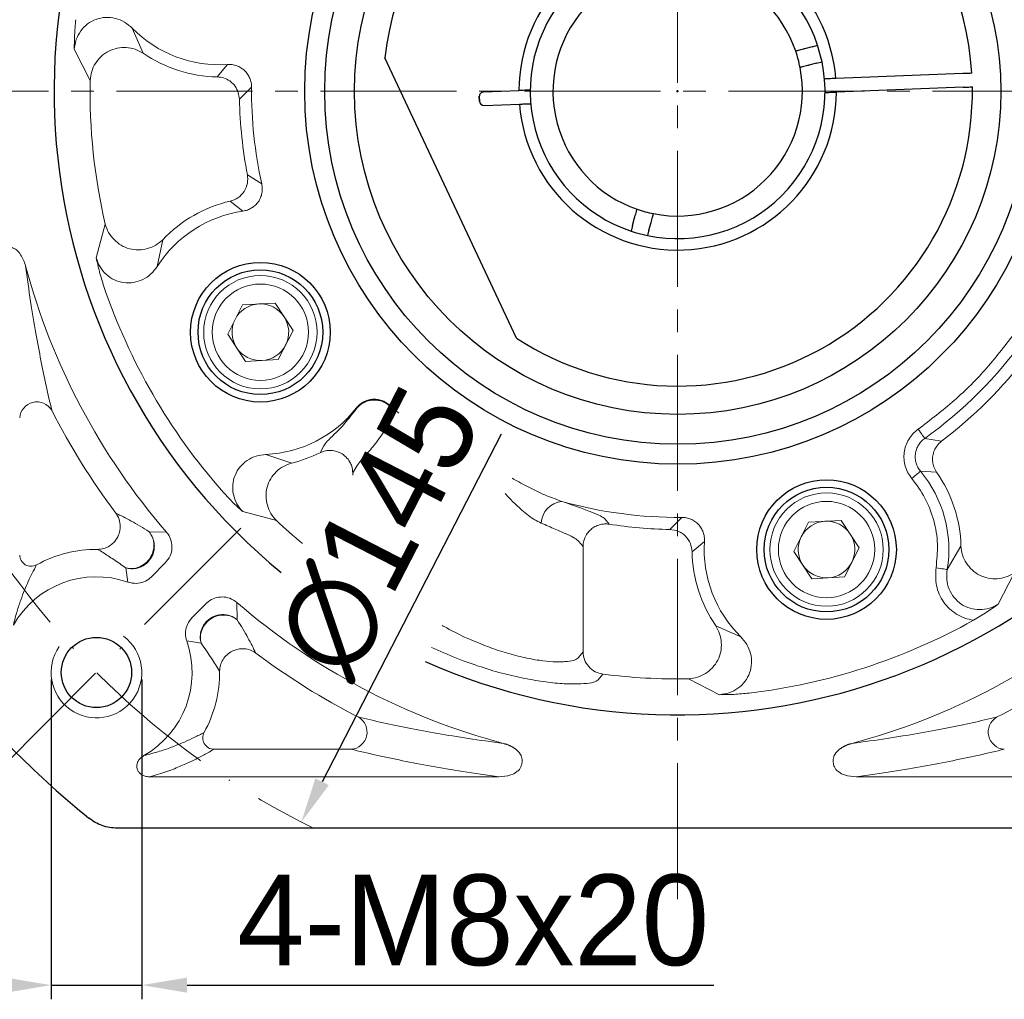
# Model space of a CAD drawing. Header units: millimetres. Extents: x 7972 to 8844, y -701 to -84.
# Tile 3 of 15: x 8078 to 8165, y -395 to -308. Entities that reach past the tile are written whole.
import ezdxf

# ---------------------------------------------------------------- set-up
doc = ezdxf.new("R2010")
doc.units = ezdxf.units.MM
doc.header["$PDSIZE"] = -5
doc.linetypes.add('ACAD_ISO10W100', pattern=[18, 12, -3, 0, -3])
doc.linetypes.add('点画线', pattern=[18, 12, -2, 2, -2])
doc.layers.get('0').update_dxf_attribs({"lineweight": 18})
doc.layers.get('Defpoints').update_dxf_attribs({"lineweight": 18})
for name, color, linetype, lineweight in [('7中心线层', 7, '点画线', 18), ('中心线层', 7, 'ACAD_ISO10W100', 0), ('尺寸线层', 3, 'Continuous', 18), ('粗实线', 7, 'Continuous', 40)]:
    doc.layers.add(name, color=color, linetype=linetype, lineweight=lineweight)
doc.styles.add('工程字', font='txt')
doc.dimstyles.new('DIMSTYLE_17', dxfattribs={"dimtxt": 8, "dimasz": 12, "dimexe": 0.18, "dimexo": 0.0625, "dimgap": 0.09, "dimtad": 1, "dimtih": 1, "dimtoh": 1, "dimdec": 3, "dimdsep": 46, "dimtxsty": 'Standard', "dimblk": '_CAXARROW', "dimcen": 0.09, "dimdle": 24, "dimadec": 0, "dimazin": 0, "dimtfac": 0.7, "dimtdec": 3, "dimtofl": 0, "dimtmove": 0, "dimatfit": 3, "dimfxl": 1, "dimtolj": 1, "dimarcsym": 0})
doc.dimstyles.new('ISO-25', dxfattribs={"dimtxt": 8, "dimasz": 4, "dimexe": 1.25, "dimexo": 0.625, "dimgap": 1.7, "dimtad": 1, "dimtxsty": '工程字', "dimcen": 2, "dimdle": 8, "dimadec": 0, "dimazin": 0, "dimtfac": 1, "dimtmove": 0, "dimatfit": 3, "dimfxl": 1, "dimarcsym": 0})

# ---------------------------------------------------------------- blocks, each defined once
blk = doc.blocks.new('*D104')
at = {"layer": 'Defpoints', "color": 0}
for p in [(8169.163, -249.983), (8102.775, -378.893)]:
    blk.add_point(p, dxfattribs=at)
at = {"layer": '尺寸线层', "color": 0, "lineweight": -2}
blk.add_line((8120.391, -344.688), (8104.607, -375.337), dxfattribs=at)
at = {"layer": '尺寸线层', "color": 0}
blk.add_solid([(8104.014, -375.032), (8105.2, -375.642), (8102.775, -378.893)], dxfattribs=at)
at = {"layer": '尺寸线层', "color": 0, "insert": (8109.552, -353.285), "char_height": 8, "attachment_point": 5, "rotation": 62.75189, "style": '工程字'}
blk.add_mtext('∅145', dxfattribs=at)
blk = doc.blocks.new('_CAXARROW')
blk.add_hatch(color=0).paths.add_polyline_path([(0, 0), (-1, 0.125), (-1, -0.125)], flags=0)
blk = doc.blocks.new('*D105')
at = {"layer": 'Defpoints', "color": 0}
for p in [(8083.761, -250.559), (8188.177, -378.318)]:
    blk.add_point(p, dxfattribs=at)
at = {"layer": '尺寸线层', "color": 0, "lineweight": -2}
for p, q in [((8135.969, -314.528), (8135.969, -314.348)), ((8135.879, -314.438), (8136.059, -314.438)), ((8199.875, -392.63), (8191.974, -382.963)), ((8219.958, -392.63), (8199.875, -392.63))]:
    blk.add_line(p, q, dxfattribs=at)
at = {"layer": '尺寸线层', "color": 0, "lineweight": -2, "xscale": 6, "yscale": 6, "zscale": 6, "rotation": 129.2588264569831}
blk.add_blockref('_CAXARROW', (8188.177, -378.318), dxfattribs=at)
at = {"layer": '尺寸线层', "color": 0, "lineweight": 15, "insert": (8210.417, -388.13), "char_height": 7, "attachment_point": 5, "style": '工程字'}
blk.add_mtext('\\A1;∅165', dxfattribs=at)
blk = doc.blocks.new('_FILLED')
at = {"linetype": 'ByBlock'}
blk.add_hatch(color=0, dxfattribs=at).paths.add_polyline_path([(0, 0), (-1, 0.133), (-1, -0.133)], flags=0)
blk = doc.blocks.new('*D106')
at = {"layer": 'Defpoints', "color": 0}
for p in [(8080.704, -365.703), (8088.704, -365.703), (8088.704, -393.278)]:
    blk.add_point(p, dxfattribs=at)
at = {"layer": '尺寸线层', "color": 0, "lineweight": -2}
for p, q in [((8080.704, -366.328), (8080.704, -394.528)), ((8088.704, -366.328), (8088.704, -394.528)), ((8076.704, -393.278), (8072.704, -393.278)), ((8080.704, -393.278), (8088.704, -393.278)), ((8092.704, -393.278), (8139.165, -393.278))]:
    blk.add_line(p, q, dxfattribs=at)
at = {"layer": '尺寸线层', "color": 0}
for points in [[(8076.704, -393.945), (8076.704, -392.611), (8080.704, -393.278)], [(8092.704, -392.611), (8092.704, -393.945), (8088.704, -393.278)]]:
    blk.add_solid(points, dxfattribs=at)
at = {"layer": '尺寸线层', "color": 0, "insert": (8117.935, -387.578), "char_height": 8, "attachment_point": 5, "style": '工程字'}
blk.add_mtext('4-M8x20', dxfattribs=at)
blk = doc.blocks.new('*D107')
at = {"layer": 'Defpoints', "color": 0}
for p in [(8201.335, -250.445), (8175.879, -275.901), (8222.668, -291.575), (8066.089, -314.438), (8206.462, -314.438)]:
    blk.add_point(p, dxfattribs=at)
at = {"layer": '尺寸线层', "color": 0, "lineweight": -2}
blk.add_line((8207.087, -314.438), (8226.928, -314.438), dxfattribs=at)
blk.add_arc((8137.341, -314.438), 88.336, 2.59466, 42.40534, dxfattribs=at)
at = {"layer": '尺寸线层', "color": 0}
for points in [[(8203.05, -254.406), (8202.086, -255.327), (8199.805, -251.975)], [(8224.921, -310.454), (8226.254, -310.424), (8225.678, -314.438)]]:
    blk.add_solid(points, dxfattribs=at)
at = {"layer": '尺寸线层', "color": 0, "insert": (8224.22, -278.452), "char_height": 8, "attachment_point": 5, "rotation": 292.5, "style": '工程字'}
blk.add_mtext('45%%d', dxfattribs=at)
blk = doc.blocks.new('*D108')
at = {"layer": 'Defpoints', "color": 0}
for p in [(8066.089, -314.438), (8206.462, -314.438), (8175.879, -352.976), (8213.567, -358.447), (8201.335, -378.431)]:
    blk.add_point(p, dxfattribs=at)
at = {"layer": '尺寸线层', "color": 0, "lineweight": -2}
blk.add_line((8207.087, -314.438), (8226.609, -314.438), dxfattribs=at)
blk.add_arc((8137.341, -314.438), 88.018, 317.60404, 357.39596, dxfattribs=at)
at = {"layer": '尺寸线层', "color": 0}
for points in [[(8225.935, -318.452), (8224.602, -318.422), (8225.359, -314.438)], [(8201.861, -373.324), (8202.825, -374.245), (8199.58, -376.676)]]:
    blk.add_solid(points, dxfattribs=at)
at = {"layer": '尺寸线层', "color": 0, "insert": (8213.393, -345.94), "char_height": 8, "attachment_point": 5, "rotation": 67.5, "style": '工程字'}
blk.add_mtext('45%%d', dxfattribs=at)

msp = doc.modelspace()

# ---------------------------------------------------------------- linework, layer by layer
at = {"color": 7, "linetype": 'Continuous', "lineweight": 15}
for p, q in [((8088.8237, -311.0761), (8087.8635, -308.8772)), ((8082.7493, -310.7355), (8084.1479, -313.476)), ((8095.3604, -313.1655), (8096.2647, -312.0705)), ((8098.0269, -314.4382), (8098.3891, -314.0776)), ((8097.1816, -314.4382), (8097.3207, -315.1224)), ((8098.0269, -314.4382), (8097.3207, -315.1224)), ((8099.2853, -322.6042), (8098.023, -321.8045)), ((8097.6246, -325.0092), (8096.5124, -324.1262)), ((8085.4804, -326.1536), (8084.6821, -329.125)), ((8090.071, -329.8795), (8090.5529, -327.529)), ((8096.2807, -335.8472), (8097.5842, -333.2715)), ((8097.5842, -333.2715), (8100.4666, -333.1125)), ((8100.4666, -333.1125), (8102.0455, -335.5292)), ((8097.8596, -338.2639), (8096.2807, -335.8472)), ((8102.0455, -335.5292), (8100.742, -338.1049)), ((8100.742, -338.1049), (8097.8596, -338.2639)), ((8110.5553, -342.1244), (8111.0466, -342.5675)), ((8110.5553, -342.1244), (8110.5584, -342.1822)), ((8110.5584, -342.1822), (8111.0467, -342.5675)), ((8107.6512, -342.4141), (8107.6422, -342.3601)), ((8157.7665, -345.053), (8159.2397, -345.3033)), ((8101.9241, -347.2244), (8099.6476, -346.4666)), ((8104.4382, -346.3128), (8104.7478, -345.7046)), ((8107.7105, -347.4448), (8107.3166, -348.0973)), ((8107.3166, -348.0973), (8107.3166, -348.3078)), ((8158.8088, -348.0395), (8157.3914, -347.9515)), ((8097.6065, -351.5107), (8100.5789, -352.3051)), ((8129.5543, -352.1572), (8129.9257, -352.6174)), ((8136.3298, -352.0183), (8135.285, -353.0867)), ((8146.22, -355.0171), (8147.5235, -352.4414)), ((8147.5235, -352.4414), (8150.4059, -352.2824)), ((8150.4059, -352.2824), (8151.9848, -354.6991)), ((8090.8767, -353.3238), (8089.3564, -353.2859)), ((8127.6218, -354.5853), (8127.2279, -354.1214)), ((8138.3369, -354.1427), (8137.2419, -355.047)), ((8127.6218, -363.8766), (8127.6218, -354.5853)), ((8147.7989, -357.4338), (8146.22, -355.0171)), ((8151.9848, -354.6991), (8150.6813, -357.2748)), ((8160.9606, -354.556), (8159.746, -356.6252)), ((8090.7767, -356.0338), (8089.5512, -357.2592)), ((8087.4859, -357.7315), (8087.2883, -356.48)), ((8164.2555, -359.6704), (8165.6505, -356.9281)), ((8150.6813, -357.2748), (8147.7989, -357.4338)), ((8097.0835, -359.5267), (8097.1215, -361.051)), ((8093.1447, -360.8554), (8094.3735, -359.6266)), ((8141.5302, -362.5439), (8139.3314, -361.5837)), ((8093.9274, -363.1191), (8092.6725, -362.921)), ((8117.1743, -362.5868), (8117.764, -362.8129)), ((8127.6218, -363.8766), (8127.2279, -364.3822)), ((8128.9545, -366.3494), (8129.3611, -365.8454)), ((8136.9314, -366.2595), (8139.6719, -367.6581)), ((8095.065, -372.4733), (8107.1558, -372.4733)), ((8120.2107, -374.8978), (8089.3773, -374.8978)), ((8151.7277, -374.8978), (8182.5611, -374.8978))]:
    msp.add_line(p, q, dxfattribs=at)
at = {"color": 7, "linetype": 'Continuous', "lineweight": 15, "flags": 128}
for points in [[(8157.1887, -344.2415), (8157.2956, -344.3917), (8157.3989, -344.5368), (8157.495, -344.6717), (8157.5805, -344.7919), (8157.6527, -344.8932), (8157.7089, -344.9721), (8157.7472, -345.026), (8157.7665, -345.053)], [(8156.626, -348.5892), (8156.7677, -348.4712), (8156.9045, -348.3572), (8157.0317, -348.2512), (8157.1451, -348.1567), (8157.2406, -348.0771), (8157.3151, -348.0151), (8157.3659, -347.9727), (8157.3914, -347.9515)], [(8159.746, -356.6252), (8159.7133, -356.6198), (8159.648, -356.6089), (8159.5524, -356.5931), (8159.4297, -356.5727), (8159.2842, -356.5485), (8159.1208, -356.5214), (8158.9451, -356.4922), (8158.7633, -356.462)]]:
    msp.add_lwpolyline(points, dxfattribs=at)
at = {"color": 7, "linetype": 'Continuous', "lineweight": 15}
for centre, radius in [((8099.1631, -335.6882), 5), ((8099.1631, -335.6882), 4.25), ((8149.1024, -354.8581), 5), ((8149.1024, -354.8581), 4.25)]:
    msp.add_circle(centre, radius, dxfattribs=at)
for centre, radius, start, end in [((8095.5493, -301.305), 10.7893, 224.57357, 273.80211), ((8095.5493, -301.305), 11.862, 235.459591, 269.08752), ((8135.9692, -314.4382), 51.8302, 178.936266, 193.063734), ((8135.9692, -314.4382), 37.5818, 179.450279, 192.549721), ((8135.9692, -314.4382), 38.6545, 181.014157, 190.985843), ((8099.1631, -335.6882), 11.862, 102.91248, 136.540409), ((8099.1631, -335.6882), 10.7893, 98.19789, 147.42643), ((8135.9692, -314.4382), 59.5434, 194.984025, 220.772897), ((8135.9692, -314.4382), 53.4563, 198.785536, 221.214464), ((8099.1631, -335.6882), 2.5, 93.15762, 153.15762), ((8099.1631, -335.6882), 2.5, 33.15762, 93.15762), ((8099.1631, -335.6882), 2.5, 333.15762, 33.15762), ((8099.1631, -335.6882), 2.5, 153.15762, 213.15762), ((8099.1631, -335.6882), 2.5, 273.15762, 333.15762), ((8135.9692, -314.4382), 37.5818, 305.450279, 324.549721), ((8099.1631, -335.6882), 2.5, 213.15762, 273.15762), ((8135.9692, -314.4382), 38.6545, 307.014157, 322.985843), ((8079.4539, -343.3579), 1.5235, 31.003958, 175.999702), ((8135.9692, -314.4382), 61.9649, 207.003596, 216.90813), ((8099.1631, -335.6882), 10.7893, 272.57357, 321.80211), ((8099.1631, -335.6882), 11.862, 283.459591, 296.404296), ((8149.1024, -354.8581), 10.7893, 350.57357, 39.80211), ((8149.1024, -354.8581), 11.862, 1.459591, 35.08752), ((8125.9856, -352.6653), 2.0731, 96.401505, 176.05176), ((8135.9692, -314.4382), 37.5818, 254.22867, 270.549721), ((8135.9692, -314.4382), 51.8302, 226.936266, 230.327482), ((8149.1024, -354.8581), 2.5, 93.15762, 153.15762), ((8149.1024, -354.8581), 2.5, 33.15762, 93.15762), ((8135.9692, -314.4382), 38.6545, 261.005093, 268.985843), ((8149.1024, -354.8581), 10.7893, 176.19789, 225.42643), ((8149.1024, -354.8581), 2.5, 153.15762, 213.15762), ((8149.1024, -354.8581), 2.5, 333.15762, 33.15762), ((8084.7039, -365.7035), 10.8649, 89.442948, 119.128447), ((8149.1024, -354.8581), 11.862, 180.91248, 214.540409), ((8078.9409, -355.3243), 1.007, 181.027683, 298.100849), ((8149.1024, -354.8581), 2.5, 273.15762, 333.15762), ((8149.1024, -354.8581), 2.5, 213.15762, 273.15762), ((8084.7039, -365.7035), 8.4434, 70.762283, 150.246299), ((8135.9692, -314.4382), 59.5404, 229.224509, 255.037384), ((8135.9692, -314.4382), 59.5404, 284.962616, 310.775491), ((8135.9692, -314.4382), 53.4563, 276.785536, 299.214464), ((8084.7039, -365.7035), 8.4404, 299.685126, 19.248039), ((8135.9692, -314.4382), 61.9649, 233.09187, 242.996404), ((8135.9692, -314.4382), 53.672, 248.676761, 249.376848), ((8135.9692, -314.4382), 61.9649, 297.003596, 306.90813), ((8084.7039, -365.7035), 10.8649, 330.871553, 0.557052), ((8135.9692, -314.4382), 51.8302, 262.675132, 271.063734), ((8107.0495, -370.9535), 1.5235, 274.000457, 58.995955), ((8164.8889, -370.9535), 1.5235, 121.004045, 265.999543), ((8095.0831, -371.4665), 1.007, 151.899043, 268.972426)]:
    msp.add_arc(centre, radius, start, end, dxfattribs=at)
at = {"color": 0}
msp.add_arc((8084.7039, -365.7035), 4, 145, 53.236775, dxfattribs=at)
at = {"color": 7, "linetype": 'Continuous', "lineweight": 15}
for points, knots in [([(8087.8635, -308.8772), (8087.6438, -308.6844), (8087.2062, -308.3005), (8086.3859, -307.972), (8085.5178, -307.8838), (8084.6596, -308.0482), (8083.8944, -308.4692), (8083.2866, -309.0925), (8082.8723, -309.8715), (8082.7905, -310.4466), (8082.7493, -310.7355)], [0, 0, 0, 0, 0.1263873, 0.2516548, 0.37644, 0.5007218, 0.6246391, 0.7490632, 0.8739424, 1, 1, 1, 1]), ([(8082.8873, -308.1222), (8082.8443, -308.582), (8082.758, -309.5038), (8082.7522, -310.3243), (8082.7493, -310.7355)], [0, 0, 0, 0, 0.4987906, 1, 1, 1, 1]), ([(8084.1479, -313.476), (8084.1786, -313.2119), (8084.2398, -312.6841), (8084.5938, -311.9567), (8085.1063, -311.3354), (8085.771, -310.8682), (8086.5383, -310.6034), (8087.3396, -310.5523), (8088.1323, -310.6903), (8088.5933, -310.9475), (8088.8237, -311.0761)], [0, 0, 0, 0, 0.124998, 0.2497857, 0.3748031, 0.5006708, 0.6264793, 0.7513313, 0.8757588, 1, 1, 1, 1]), ([(8096.2647, -312.0705), (8096.4024, -312.0693), (8096.6771, -312.0668), (8097.0786, -312.17), (8097.4513, -312.345), (8097.7801, -312.5946), (8098.048, -312.9087), (8098.2438, -313.2709), (8098.3695, -313.6658), (8098.3826, -313.9402), (8098.3891, -314.0776)], [0, 0, 0, 0, 0.1255216, 0.250483, 0.3751972, 0.500044, 0.6248782, 0.7495635, 0.8744963, 1, 1, 1, 1]), ([(8095.3604, -313.1655), (8095.5515, -313.1859), (8095.9424, -313.2276), (8096.443, -313.4877), (8096.8957, -313.8803), (8097.076, -314.2321), (8097.1816, -314.4382)], [0, 0, 0, 0, 0.2445384, 0.5000804, 0.7070244, 1, 1, 1, 1]), ([(8098.023, -321.8045), (8098.042, -322.05), (8098.0815, -322.5601), (8097.7712, -323.2929), (8097.227, -323.8735), (8096.7446, -324.0441), (8096.5124, -324.1262)], [0, 0, 0, 0, 0.2406299, 0.5000002, 0.7593703, 1, 1, 1, 1]), ([(8099.2853, -322.6042), (8099.3073, -322.7398), (8099.3513, -323.0107), (8099.3102, -323.4229), (8099.1945, -323.8176), (8098.999, -324.1803), (8098.729, -324.4923), (8098.3999, -324.741), (8098.0284, -324.9265), (8097.7592, -324.9816), (8097.6246, -325.0092)], [0, 0, 0, 0, 0.1252748, 0.2503192, 0.3750568, 0.499462, 0.6240862, 0.7493129, 0.8747668, 1, 1, 1, 1]), ([(8090.5529, -327.529), (8090.3541, -327.7022), (8089.9554, -328.0496), (8089.2066, -328.3479), (8088.4119, -328.4649), (8087.6075, -328.3667), (8086.8628, -328.0466), (8086.2339, -327.5455), (8085.7355, -326.9084), (8085.5654, -326.4052), (8085.4804, -326.1536)], [0, 0, 0, 0, 0.1242656, 0.249148, 0.3743381, 0.4997571, 0.6251176, 0.7501904, 0.8751365, 1, 1, 1, 1]), ([(8078.4502, -329.8331), (8078.3339, -329.4927), (8078.1569, -328.974), (8077.6955, -328.4371), (8077.3994, -328.2779), (8077.2725, -328.2096)], [0, 0, 0, 0, 0.5219407, 0.7951327, 1, 1, 1, 1]), ([(8084.6821, -329.125), (8084.7705, -329.5267), (8084.9467, -330.328), (8085.2228, -331.2118), (8085.3604, -331.6526)], [0, 0, 0, 0, 0.5012095, 1, 1, 1, 1]), ([(8090.071, -329.8795), (8089.8966, -330.1137), (8089.5489, -330.5808), (8088.8137, -331.0713), (8087.9824, -331.3414), (8087.1073, -331.3553), (8086.271, -331.1047), (8085.5486, -330.6191), (8084.9821, -329.9445), (8084.7824, -329.3989), (8084.6821, -329.125)], [0, 0, 0, 0, 0.1261791, 0.2516668, 0.3765352, 0.5010403, 0.6251827, 0.7490614, 0.8740364, 1, 1, 1, 1]), ([(8078.4504, -329.8331), (8078.598, -330.9095), (8078.8948, -333.0736), (8079.3502, -335.7668), (8079.8105, -338.2167), (8080.2786, -340.4744), (8080.5971, -341.8638), (8080.7598, -342.5732)], [0, 0, 0, 0, 0.2023559, 0.4068413, 0.6009718, 0.7962533, 1, 1, 1, 1]), ([(8157.1887, -344.2415), (8158.2657, -343.4194), (8160.4205, -341.7746), (8163.3055, -338.8897), (8164.9504, -336.7348), (8165.7725, -335.6577)], [0, 0, 0, 0, 0.3332368, 0.6667429, 1, 1, 1, 1]), ([(8107.6422, -342.3601), (8107.7334, -342.257), (8107.9153, -342.0512), (8108.2607, -341.8218), (8108.6401, -341.6619), (8109.0457, -341.5846), (8109.4583, -341.5957), (8109.8585, -341.6925), (8110.2361, -341.8634), (8110.4487, -342.0372), (8110.5553, -342.1244)], [0, 0, 0, 0, 0.1255209, 0.2504828, 0.375197, 0.5000433, 0.6248777, 0.749564, 0.8744959, 1, 1, 1, 1]), ([(8107.6512, -342.4141), (8107.7566, -342.2998), (8107.941, -342.0997), (8108.2896, -341.8802), (8108.6512, -341.7335), (8109.0539, -341.6606), (8109.4631, -341.6688), (8109.8639, -341.761), (8110.2413, -341.9284), (8110.4534, -342.0982), (8110.5584, -342.1822)], [0, 0, 0, 0, 0.1429161, 0.24998, 0.3762971, 0.4999872, 0.6236774, 0.7499936, 0.8763098, 1, 1, 1, 1]), ([(8110.5584, -342.1822), (8110.6163, -342.2671), (8110.734, -342.4397), (8110.7894, -342.803), (8110.7545, -343.215), (8110.6492, -343.5076), (8110.5974, -343.6515)], [0, 0, 0, 0, 0.2459417, 0.4999982, 0.7540566, 1, 1, 1, 1]), ([(8104.7478, -345.7046), (8104.8309, -345.5864), (8104.9966, -345.3503), (8105.6643, -344.7072), (8106.5871, -343.8002), (8107.2962, -342.8764), (8107.6512, -342.4141)], [0, 0, 0, 0, 0.250582, 0.5002694, 0.7499053, 1, 1, 1, 1]), ([(8110.5974, -343.6515), (8110.2812, -344.1428), (8109.6506, -345.1231), (8108.7385, -346.2079), (8108.0039, -347.012), (8107.81, -347.2981), (8107.7105, -347.4448)], [0, 0, 0, 0, 0.2507884, 0.5003432, 0.7437153, 1, 1, 1, 1]), ([(8156.626, -348.5892), (8156.5041, -348.4236), (8156.2604, -348.0929), (8156.0319, -347.5156), (8155.9176, -346.9083), (8155.9353, -346.2896), (8156.0757, -345.6865), (8156.3408, -345.1285), (8156.7088, -344.6284), (8157.0286, -344.3706), (8157.1887, -344.2415)], [0, 0, 0, 0, 0.1250808, 0.2498642, 0.3750442, 0.5000461, 0.6249136, 0.7501624, 0.8749362, 1, 1, 1, 1]), ([(8157.3914, -347.9515), (8157.3095, -347.8409), (8157.146, -347.6201), (8156.9934, -347.2346), (8156.9159, -346.8302), (8156.9246, -346.4175), (8157.0213, -346.0161), (8157.1992, -345.6449), (8157.4448, -345.311), (8157.6591, -345.1392), (8157.7665, -345.053)], [0, 0, 0, 0, 0.1255214, 0.2504823, 0.3751969, 0.5000427, 0.6248784, 0.7495634, 0.874496, 1, 1, 1, 1]), ([(8158.8088, -348.0395), (8158.7186, -347.885), (8158.5545, -347.6038), (8158.4444, -347.1015), (8158.4517, -346.5977), (8158.5918, -346.1208), (8158.838, -345.6693), (8159.0911, -345.4387), (8159.2397, -345.3033)], [0, 0, 0, 0, 0.1753031, 0.3190872, 0.500024, 0.6649655, 0.8034047, 1, 1, 1, 1]), ([(8099.6476, -346.4666), (8099.3571, -346.501), (8098.7786, -346.5694), (8097.9854, -346.9596), (8097.339, -347.546), (8096.8874, -348.2937), (8096.6883, -349.1439), (8096.7452, -350.0128), (8097.0469, -350.8418), (8097.4195, -351.2872), (8097.6065, -351.5107)], [0, 0, 0, 0, 0.1264648, 0.251797, 0.3766042, 0.5008549, 0.6246827, 0.7491734, 0.8740923, 1, 1, 1, 1]), ([(8104.4382, -346.3128), (8104.5912, -346.2523), (8104.9023, -346.1295), (8105.4136, -346.0995), (8105.9151, -346.1907), (8106.3531, -346.3934), (8106.7517, -346.7025), (8107.0436, -347.0798), (8107.2642, -347.5654), (8107.297, -347.899), (8107.3166, -348.0973)], [0, 0, 0, 0, 0.1230015, 0.2500299, 0.3770577, 0.5000597, 0.6056095, 0.7500412, 0.8514543, 1, 1, 1, 1]), ([(8100.5789, -352.3051), (8100.4032, -352.1056), (8100.0519, -351.7069), (8099.7482, -350.9571), (8099.6295, -350.1605), (8099.727, -349.3539), (8100.0436, -348.6065), (8100.5419, -347.9768), (8101.1748, -347.4802), (8101.6745, -347.3096), (8101.9241, -347.2244)], [0, 0, 0, 0, 0.1249981, 0.2497858, 0.3748038, 0.5006715, 0.6264798, 0.7513321, 0.8757589, 1, 1, 1, 1]), ([(8121.3867, -348.5692), (8121.4653, -348.6149), (8121.9998, -348.9229), (8123.0029, -349.4633), (8124.3818, -350.1224), (8125.3094, -350.4486), (8125.7545, -350.6052)], [0.47055422, 0.47055422, 0.47055422, 0.47055422, 0.50012863, 0.67144955, 0.84235815, 1, 1, 1, 1]), ([(8158.7633, -356.462), (8158.835, -355.7711), (8158.9801, -354.3731), (8158.6185, -352.2748), (8157.8694, -350.2817), (8157.0373, -349.149), (8156.626, -348.5892)], [0, 0, 0, 0, 0.2470943, 0.5000002, 0.7529062, 1, 1, 1, 1]), ([(8095.7567, -349.6595), (8096.0697, -349.9991), (8096.697, -350.6801), (8097.3029, -351.2334), (8097.6065, -351.5107)], [0, 0, 0, 0, 0.498792, 1, 1, 1, 1]), ([(8123.9175, -352.5226), (8123.7318, -352.431), (8123.3586, -352.247), (8122.7957, -351.8478), (8122.1643, -351.3301), (8121.4743, -350.6843), (8120.9854, -350.1734), (8120.7463, -349.9135)], [0, 0, 0, 0, 0.08202642, 0.16479319, 0.25071066, 0.36873724, 0.48480233, 0.48480233, 0.48480233, 0.48480233]), ([(8125.7545, -350.6052), (8126.2662, -350.7884), (8127.2951, -351.1568), (8128.4281, -351.5678), (8129.2535, -351.9093), (8129.4539, -352.0745), (8129.5543, -352.1572)], [0, 0, 0, 0, 0.2485613, 0.4997641, 0.7493805, 1, 1, 1, 1]), ([(8084.8096, -354.839), (8084.9875, -354.8239), (8085.3503, -354.793), (8085.8277, -354.572), (8086.2629, -354.2276), (8086.5636, -353.8123), (8086.774, -353.2666), (8086.8299, -352.6789), (8086.6956, -352.0865), (8086.5026, -351.7786), (8086.4221, -351.6502)], [0, 0, 0, 0, 0.122623, 0.2500746, 0.3537618, 0.50008, 0.5924171, 0.749991, 0.895776, 1, 1, 1, 1]), ([(8089.3564, -353.2859), (8089.0848, -353.1169), (8088.519, -352.7648), (8087.773, -352.342), (8087.0692, -351.9697), (8086.6378, -351.7567), (8086.4221, -351.6502)], [0, 0, 0, 0, 0.2399395, 0.5000697, 0.7499989, 1, 1, 1, 1]), ([(8127.2279, -354.1214), (8127.1339, -354.0342), (8126.9516, -353.8648), (8126.2177, -353.5113), (8125.2268, -353.0843), (8124.3486, -352.7075), (8123.9175, -352.5226)], [0, 0, 0, 0, 0.2575295, 0.499814, 0.7544968, 1, 1, 1, 1]), ([(8127.6218, -354.5853), (8127.6355, -354.4166), (8127.6587, -354.1313), (8127.8173, -353.7108), (8128.0311, -353.3656), (8128.3306, -353.0576), (8128.672, -352.8228), (8129.073, -352.66), (8129.5004, -352.5805), (8129.785, -352.6052), (8129.9257, -352.6174)], [0, 0, 0, 0, 0.1478019, 0.2499702, 0.3905864, 0.4999652, 0.6235199, 0.7499825, 0.8764452, 1, 1, 1, 1]), ([(8136.3298, -352.0183), (8136.467, -352.0249), (8136.7411, -352.0382), (8137.1357, -352.1642), (8137.4977, -352.3594), (8137.8119, -352.626), (8138.0609, -352.955), (8138.2358, -353.3286), (8138.3399, -353.7305), (8138.3379, -354.0054), (8138.3369, -354.1427)], [0, 0, 0, 0, 0.1252754, 0.25032, 0.3750567, 0.499462, 0.6240865, 0.7493127, 0.8747663, 1, 1, 1, 1]), ([(8089.3564, -353.2859), (8089.4646, -353.4516), (8089.6867, -353.7916), (8089.786, -354.3442), (8089.7574, -354.7693), (8089.6642, -355.1755), (8089.4616, -355.6206), (8089.0452, -356.0941), (8088.5013, -356.4217), (8087.885, -356.5743), (8087.4838, -356.5109), (8087.2883, -356.48)], [0, 0, 0, 0, 0.1218146, 0.2499051, 0.333793, 0.378374, 0.500189, 0.6220038, 0.7500946, 0.8781855, 1, 1, 1, 1]), ([(8089.2347, -355.9703), (8089.3591, -355.8214), (8089.5707, -355.5681), (8089.752, -355.1076), (8089.8307, -354.6486), (8089.7924, -354.1829), (8089.6503, -353.7088), (8089.4641, -353.441), (8089.3564, -353.2859)], [0, 0, 0, 0, 0.1971033, 0.3354129, 0.4999916, 0.6685001, 0.808122, 1, 1, 1, 1]), ([(8090.7767, -356.0338), (8090.936, -355.8371), (8091.2374, -355.4649), (8091.3967, -354.7672), (8091.3314, -354.0972), (8091.1118, -353.6143), (8090.925, -353.3834), (8090.8767, -353.3238)], [0, 0, 0, 0, 0.2523737, 0.4777426, 0.700322, 0.9226154, 1, 1, 1, 1]), ([(8135.285, -353.0867), (8135.5291, -353.1191), (8136.0363, -353.1866), (8136.6886, -353.6425), (8137.1433, -354.2955), (8137.2099, -354.8029), (8137.2419, -355.047)], [0, 0, 0, 0, 0.2406302, 0.5, 0.7593695, 1, 1, 1, 1]), ([(8084.8096, -354.839), (8084.9683, -354.9351), (8085.2712, -355.1184), (8085.7392, -355.4171), (8086.2243, -355.7359), (8086.7351, -356.0814), (8087.1087, -356.3506), (8087.2883, -356.48)], [0, 0, 0, 0, 0.2146879, 0.4097604, 0.6075177, 0.8112943, 1, 1, 1, 1]), ([(8165.6505, -356.9281), (8165.4188, -357.0585), (8164.9559, -357.3192), (8164.1593, -357.4604), (8163.3554, -357.4109), (8162.5867, -357.1478), (8161.9215, -356.6827), (8161.4092, -356.0644), (8161.0549, -355.342), (8160.992, -354.8179), (8160.9606, -354.556)], [0, 0, 0, 0, 0.1249979, 0.2497854, 0.3748032, 0.5006709, 0.6264795, 0.7513317, 0.8757585, 1, 1, 1, 1]), ([(8087.2883, -356.48), (8087.458, -356.5134), (8087.8036, -356.5814), (8088.3352, -356.5068), (8088.8351, -356.3112), (8089.103, -356.0826), (8089.2347, -355.9703)], [0, 0, 0, 0, 0.2456086, 0.4999998, 0.7543922, 1, 1, 1, 1]), ([(8077.3737, -361.5132), (8077.4823, -361.0975), (8077.6996, -360.2661), (8078.0303, -359.2986), (8078.3565, -358.4359), (8078.6981, -357.6526), (8079.047, -356.9143), (8079.2892, -356.4527), (8079.4152, -356.2126)], [0, 0, 0, 0, 0.1653163, 0.3306103, 0.4994869, 0.658756, 0.8225419, 1, 1, 1, 1]), ([(8162.0602, -361.0948), (8161.7999, -361.0406), (8161.2807, -360.9325), (8160.5658, -360.5743), (8159.9319, -360.0929), (8159.2426, -359.2949), (8158.676, -358.0513), (8158.7341, -356.9924), (8158.7633, -356.462)], [0, 0, 0, 0, 0.1258818, 0.2511369, 0.3762822, 0.5017821, 0.7504581, 1, 1, 1, 1]), ([(8159.746, -356.6252), (8159.7192, -356.9163), (8159.6659, -357.496), (8159.8823, -358.3527), (8160.3211, -359.1069), (8160.9586, -359.7045), (8161.7489, -360.0761), (8162.6105, -360.2015), (8163.4842, -360.0787), (8163.9976, -359.8069), (8164.2555, -359.6704)], [0, 0, 0, 0, 0.1263874, 0.2516545, 0.3764398, 0.5007218, 0.624639, 0.7490627, 0.8739421, 1, 1, 1, 1]), ([(8087.486, -357.7315), (8087.7327, -357.7891), (8088.1986, -357.8977), (8088.8933, -357.7355), (8089.3227, -357.4789), (8089.5167, -357.2925), (8089.5512, -357.2592)], [0, 0, 0, 0, 0.3374871, 0.6371963, 0.9353033, 1, 1, 1, 1]), ([(8097.0835, -359.5267), (8096.8838, -359.3869), (8096.499, -359.1176), (8095.8021, -359.0018), (8095.137, -359.1074), (8094.6598, -359.3598), (8094.436, -359.5683), (8094.3735, -359.6266)], [0, 0, 0, 0, 0.2433586, 0.4687676, 0.6914609, 0.9137982, 1, 1, 1, 1]), ([(8162.0602, -361.0948), (8162.4574, -360.8594), (8163.2539, -360.3873), (8163.9211, -359.9097), (8164.2555, -359.6704)], [0, 0, 0, 0, 0.4987915, 1, 1, 1, 1]), ([(8093.1447, -360.8554), (8092.9893, -361.0471), (8092.6921, -361.4135), (8092.531, -362.1017), (8092.5709, -362.6071), (8092.6558, -362.8693), (8092.6725, -362.921)], [0, 0, 0, 0, 0.3288645, 0.628577, 0.9267155, 1, 1, 1, 1]), ([(8094.4371, -361.1728), (8094.3389, -361.2857), (8094.1083, -361.551), (8093.9048, -362.0464), (8093.8261, -362.6005), (8093.8936, -362.9462), (8093.9274, -363.1191)], [0, 0, 0, 0, 0.212868, 0.499952, 0.749976, 1, 1, 1, 1]), ([(8093.9274, -363.1191), (8093.8965, -362.9236), (8093.8331, -362.5224), (8093.9857, -361.9061), (8094.3133, -361.3621), (8094.7869, -360.9459), (8095.3604, -360.6841), (8095.9909, -360.6078), (8096.6156, -360.7208), (8096.9557, -360.9428), (8097.1215, -361.051)], [0, 0, 0, 0, 0.1218605, 0.2499998, 0.378139, 0.4999998, 0.6218601, 0.7500003, 0.8781391, 1, 1, 1, 1]), ([(8097.1215, -361.051), (8096.9231, -360.9198), (8096.5122, -360.6479), (8095.754, -360.5538), (8095.0074, -360.7162), (8094.6227, -361.0241), (8094.4371, -361.1728)], [0, 0, 0, 0, 0.2413259, 0.4999997, 0.7586737, 1, 1, 1, 1]), ([(8098.7572, -363.9853), (8098.6507, -363.7696), (8098.4377, -363.3382), (8098.0654, -362.6344), (8097.6427, -361.8885), (8097.2905, -361.3226), (8097.1215, -361.051)], [0, 0, 0, 0, 0.2500011, 0.4999303, 0.7600518, 1, 1, 1, 1]), ([(8117.1743, -362.5868), (8116.5704, -362.2842), (8115.9024, -361.9495), (8115.2628, -361.5859), (8115.2018, -361.5508)], [0, 0, 0, 0, 0.12515202, 0.13841793, 0.13841793, 0.13841793, 0.13841793]), ([(8139.3314, -361.5837), (8139.4595, -361.8143), (8139.7163, -362.2765), (8139.8524, -363.0709), (8139.8017, -363.8726), (8139.5384, -364.639), (8139.0704, -365.3008), (8138.4495, -365.8119), (8137.7227, -366.1668), (8137.1951, -366.2286), (8136.9314, -366.2595)], [0, 0, 0, 0, 0.1242655, 0.2491476, 0.3743384, 0.4997572, 0.6251181, 0.7501905, 0.8751367, 1, 1, 1, 1]), ([(8127.2279, -364.3822), (8127.1378, -364.461), (8126.9664, -364.611), (8126.3926, -364.7229), (8125.8105, -364.7632), (8125.1234, -364.7648), (8124.1128, -364.6945), (8122.6892, -364.4599), (8121.1043, -364.0621), (8119.429, -363.5256), (8118.3207, -363.0512), (8117.764, -362.8129)], [0, 0, 0, 0, 0.1317252, 0.2507587, 0.3159927, 0.379233, 0.499868, 0.6233285, 0.7488214, 0.8738346, 1, 1, 1, 1]), ([(8141.5302, -362.5439), (8141.7231, -362.7631), (8142.1077, -363.2003), (8142.4346, -364.0214), (8142.526, -364.8907), (8142.3576, -365.7496), (8141.9386, -366.5156), (8141.3134, -367.1211), (8140.5358, -367.5351), (8139.9606, -367.617), (8139.6719, -367.6581)], [0, 0, 0, 0, 0.1261784, 0.2516664, 0.3765347, 0.5010397, 0.6251825, 0.7490607, 0.8740363, 1, 1, 1, 1]), ([(8093.9274, -363.1191), (8094.0891, -363.3445), (8094.4285, -363.8176), (8094.838, -364.4344), (8095.2247, -365.0316), (8095.4492, -365.4015), (8095.5684, -365.5978)], [0, 0, 0, 0, 0.23823, 0.5000454, 0.7347014, 1, 1, 1, 1]), ([(8098.7572, -363.9853), (8098.6049, -363.8921), (8098.2943, -363.702), (8097.7482, -363.5905), (8097.1912, -363.6228), (8096.6674, -363.804), (8096.2074, -364.119), (8095.8499, -364.5479), (8095.6145, -365.057), (8095.5836, -365.4199), (8095.5684, -365.5978)], [0, 0, 0, 0, 0.1225854, 0.2499999, 0.3749538, 0.5000002, 0.6225856, 0.75, 0.8774138, 1, 1, 1, 1]), ([(8129.3611, -365.8454), (8129.1356, -365.791), (8128.6692, -365.6784), (8128.094, -365.2095), (8127.7002, -364.5815), (8127.6473, -364.1063), (8127.6218, -363.8766)], [0, 0, 0, 0, 0.2417958, 0.5, 0.7582039, 1, 1, 1, 1]), ([(8117.0649, -364.6707), (8117.7628, -364.9192), (8119.156, -365.4151), (8121.2355, -365.9751), (8123.2141, -366.3859), (8125.0169, -366.6348), (8126.5529, -366.7325), (8127.7567, -366.7023), (8128.6248, -366.5753), (8128.8444, -366.4249), (8128.9545, -366.3494)], [0, 0, 0, 0, 0.1258762, 0.2512329, 0.3759593, 0.5004004, 0.6249075, 0.7495026, 0.8744188, 1, 1, 1, 1]), ([(8139.6719, -367.6581), (8140.0831, -367.6552), (8140.9036, -367.6494), (8141.8254, -367.5631), (8142.2852, -367.5201)], [0, 0, 0, 0, 0.5012084, 1, 1, 1, 1]), ([(8120.5965, -371.9599), (8119.5418, -371.8156), (8117.4375, -371.5277), (8114.743, -371.0755), (8112.2547, -370.6101), (8109.9443, -370.1313), (8108.5397, -369.8093), (8107.8342, -369.6476)], [0, 0, 0, 0, 0.1976234, 0.3942652, 0.596966, 0.7975972, 1, 1, 1, 1]), ([(8151.3419, -371.9599), (8152.3966, -371.8156), (8154.5009, -371.5277), (8157.1954, -371.0755), (8159.6837, -370.6101), (8161.994, -370.1313), (8163.3987, -369.8093), (8164.1041, -369.6476)], [0, 0, 0, 0, 0.1976234, 0.3942652, 0.596966, 0.7975972, 1, 1, 1, 1]), ([(8088.8839, -373.0362), (8089.3664, -372.9082), (8090.354, -372.6463), (8091.4584, -372.253), (8092.457, -371.8462), (8093.3655, -371.4253), (8093.9094, -371.1412), (8094.1948, -370.9922)], [0, 0, 0, 0, 0.1937404, 0.3965603, 0.5999096, 0.7900125, 1, 1, 1, 1]), ([(8089.3773, -374.8978), (8089.9172, -374.7414), (8091.0028, -374.427), (8092.18, -373.9429), (8093.2517, -373.4553), (8094.2105, -372.9649), (8094.7799, -372.6373), (8095.065, -372.4733)], [0, 0, 0, 0, 0.1977209, 0.3975208, 0.5987607, 0.7990725, 1, 1, 1, 1]), ([(8120.2107, -374.8978), (8119.1233, -374.7465), (8116.9536, -374.4447), (8114.2022, -373.967), (8111.673, -373.481), (8109.3211, -372.9827), (8107.8832, -372.6444), (8107.1558, -372.4733)], [0, 0, 0, 0, 0.1994366, 0.3979012, 0.5967866, 0.7960025, 1, 1, 1, 1]), ([(8122.1601, -373.0281), (8122.1499, -373.0089), (8122.1261, -372.9646), (8122.0844, -372.8979), (8122.0355, -372.8281), (8121.9917, -372.7723), (8121.946, -372.7183), (8121.8985, -372.666), (8121.8387, -372.6061), (8121.7765, -372.5488), (8121.7121, -372.4941), (8121.6458, -372.442), (8121.5777, -372.3925), (8121.508, -372.3454), (8121.4367, -372.3007), (8121.3642, -372.2583), (8121.2904, -372.2183), (8121.2154, -372.1805), (8121.1395, -372.145), (8121.0626, -372.1117), (8120.9848, -372.0806), (8120.9062, -372.0516), (8120.8269, -372.0248), (8120.724, -371.9928), (8120.6468, -371.973), (8120.5965, -371.9601)], [0, 0, 0, 0, 0.0330058, 0.0762661, 0.1195249, 0.1627795, 0.1844021, 0.227655, 0.2709058, 0.314156, 0.357406, 0.4006545, 0.4439015, 0.4871489, 0.5303953, 0.573642, 0.6168877, 0.660133, 0.7033785, 0.7466238, 0.7898689, 0.8331132, 0.8763582, 0.9196022, 1, 1, 1, 1]), ([(8149.7782, -373.0281), (8149.7885, -373.0089), (8149.8123, -372.9646), (8149.854, -372.8979), (8149.9029, -372.8281), (8149.9466, -372.7723), (8149.9923, -372.7183), (8150.0399, -372.666), (8150.0997, -372.6061), (8150.1619, -372.5488), (8150.2262, -372.4941), (8150.2926, -372.442), (8150.3607, -372.3925), (8150.4304, -372.3454), (8150.5016, -372.3007), (8150.5742, -372.2583), (8150.648, -372.2183), (8150.7229, -372.1805), (8150.7989, -372.145), (8150.8758, -372.1117), (8150.9536, -372.0806), (8151.0322, -372.0516), (8151.1115, -372.0248), (8151.2144, -371.9928), (8151.2916, -371.973), (8151.3419, -371.9601)], [0, 0, 0, 0, 0.0330058, 0.0762661, 0.1195249, 0.1627795, 0.1844021, 0.227655, 0.2709058, 0.314156, 0.357406, 0.4006545, 0.4439015, 0.4871489, 0.5303953, 0.573642, 0.6168877, 0.660133, 0.7033785, 0.7466238, 0.7898689, 0.8331132, 0.8763582, 0.9196022, 1, 1, 1, 1]), ([(8151.7277, -374.8978), (8152.8151, -374.7465), (8154.9847, -374.4447), (8157.7362, -373.967), (8160.2654, -373.481), (8162.6173, -372.9827), (8164.0552, -372.6444), (8164.7826, -372.4733)], [0, 0, 0, 0, 0.1994366, 0.3979012, 0.5967866, 0.7960025, 1, 1, 1, 1]), ([(8088.8839, -373.0362), (8088.7471, -373.1287), (8088.5143, -373.286), (8088.3186, -373.6225), (8088.2504, -373.9361), (8088.2913, -374.2317), (8088.4258, -374.4871), (8088.6322, -374.6909), (8088.9141, -374.8409), (8089.1759, -374.8971), (8089.3368, -374.8977), (8089.3773, -374.8978)], [0, 0, 0, 0, 0.1793292, 0.3051152, 0.4108165, 0.5169403, 0.6133031, 0.7116592, 0.823159, 0.9554919, 1, 1, 1, 1]), ([(8122.1601, -373.0281), (8122.1742, -373.0663), (8122.2435, -373.2544), (8122.2777, -373.6042), (8122.1777, -373.988), (8122.0539, -374.1796), (8122.0072, -374.2519)], [0, 0, 0, 0, 0.094986, 0.4685049, 0.7993826, 1, 1, 1, 1]), ([(8149.7782, -373.0281), (8149.7642, -373.0663), (8149.6948, -373.2544), (8149.6606, -373.6042), (8149.7607, -373.988), (8149.8845, -374.1796), (8149.9312, -374.2519)], [0, 0, 0, 0, 0.094986, 0.4685049, 0.7993826, 1, 1, 1, 1]), ([(8120.2107, -374.8978), (8120.5616, -374.8738), (8121.1066, -374.8364), (8121.7087, -374.5413), (8121.9287, -374.3281), (8122.0072, -374.2519)], [0, 0, 0, 0, 0.537558, 0.834934, 1, 1, 1, 1]), ([(8151.7277, -374.8978), (8151.3768, -374.8738), (8150.8318, -374.8364), (8150.2297, -374.5413), (8150.0097, -374.3281), (8149.9312, -374.2519)], [0, 0, 0, 0, 0.537558, 0.834934, 1, 1, 1, 1])]:
    msp.add_open_spline(points, degree=3, knots=knots, dxfattribs=at)
for points in [[(8111.0467, -342.5675), (8111.1516, -342.6497), (8111.2566, -342.7319), (8111.362, -342.8136)], [(8114.2715, -363.5035), (8114.9837, -363.8309), (8115.7181, -364.1334), (8116.4525, -364.436)]]:
    msp.add_open_spline(points, degree=3, dxfattribs=at)
at = {"layer": '7中心线层'}
for p, q in [((8135.9692, -385.6907), (8135.9692, -242.5135)), ((8206.4624, -314.4382), (8056.0225, -314.4382))]:
    msp.add_line(p, q, dxfattribs=at)
at = {"layer": '中心线层', "color": 0}
msp.add_line((8097.4319, -352.9755), (8071.976, -378.4314), dxfattribs=at)
msp.add_arc((8135.9692, -314.4382), 72.5, 210.73805, 243.708444, dxfattribs=at)
at = {"layer": '粗实线', "linetype": 'Continuous', "lineweight": 30}
for p, q in [((8147.8351, -310.5075), (8147.1573, -310.6877)), ((8147.8351, -310.5075), (8148.3191, -310.3788)), ((8121.7686, -336.2177), (8110.1378, -311.4816)), ((8148.2205, -311.9572), (8147.5427, -312.1374)), ((8148.2205, -311.9572), (8148.7045, -311.8285)), ((8161.1209, -312.8791), (8149.9233, -313.3059)), ((8118.8587, -314.4899), (8121.9693, -314.3714)), ((8161.1666, -314.0783), (8149.969, -314.5051)), ((8118.4743, -314.9049), (8118.4895, -315.3046)), ((8118.4924, -315.3401), (8118.4745, -314.8693)), ((8118.9044, -315.6891), (8122.0151, -315.5705)), ((8131.9922, -326.2887), (8132.175, -325.6116)), ((8133.4403, -326.6797), (8133.6232, -326.0026)), ((8185.3787, -379.4382), (8086.5597, -379.4382))]:
    msp.add_line(p, q, dxfattribs=at)
at = {"layer": '粗实线', "linetype": 'Continuous', "lineweight": 30, "flags": 128}
for points in [[(8148.7045, -311.8285), (8148.6647, -311.6413), (8148.3191, -310.3788)], [(8131.9922, -326.2887), (8131.9638, -326.3938), (8131.8616, -326.7722)], [(8131.8616, -326.7722), (8132.2102, -326.8829), (8133.3097, -327.1633)], [(8133.4403, -326.6797), (8133.4119, -326.7849), (8133.3097, -327.1633)]]:
    msp.add_lwpolyline(points, dxfattribs=at)
at = {"layer": '粗实线', "linetype": 'Continuous', "lineweight": 30}
for centre, radius in [((8135.9692, -314.4382), 32.8922), ((8135.9692, -314.4382), 31.1283), ((8135.9692, -314.4382), 28.5), ((8099.1631, -335.6882), 6.1578), ((8099.1631, -335.6882), 5.5), ((8149.1024, -354.8581), 6.1578), ((8149.1024, -354.8581), 5.5), ((8084.7039, -365.7035), 3.1)]:
    msp.add_circle(centre, radius, dxfattribs=at)
for centre, radius, start, end in [((8135.9692, -314.4382), 55, 246.104171, 230.518351), ((8135.9692, -314.4382), 26, 3.505087, 173.470515), ((8135.9692, -314.4382), 14, 4.639046, 179.726474), ((8135.9692, -314.4382), 13, 18.195512, 131.580788), ((8135.9692, -314.4382), 11, 18.797714, 130.978587), ((8135.9692, -314.4382), 13, 138.195512, 251.580788), ((8135.9692, -314.4382), 11, 138.797714, 250.978587), ((8135.9692, -314.4382), 11, 10.978587, 18.797714), ((8135.9692, -314.4382), 13, 258.195512, 11.580788), ((8135.9692, -314.4382), 11, 258.797714, 10.978587), ((8135.9692, -314.4382), 26, 236.895004, 0.860432), ((8118.874, -314.8897), 0.4, 92.18276, 182.18276), ((8135.9692, -314.4382), 14, 184.639046, 359.726474), ((8118.8892, -315.2894), 0.4, 182.18276, 272.18276), ((8135.9692, -314.4382), 11, 250.978587, 258.797714), ((8135.9692, -314.4382), 82.5, 219.006555, 230.993445)]:
    msp.add_arc(centre, radius, start, end, dxfattribs=at)
for points, knots in [([(8147.1573, -310.6877), (8147.1278, -310.6956), (8147.0114, -310.7265), (8146.8121, -310.7795), (8146.5961, -310.8369), (8146.4442, -310.8773), (8146.387, -310.8925), (8146.3834, -310.8935), (8146.3825, -310.8937)], [0, 0, 0, 0, 0.0730746, 0.2883415, 0.5035702, 0.7184879, 0.9329399, 1, 1, 1, 1]), ([(8147.5427, -312.1374), (8147.5132, -312.1452), (8147.3968, -312.1761), (8147.1975, -312.2291), (8146.9815, -312.2866), (8146.8296, -312.3269), (8146.7724, -312.3421), (8146.7688, -312.3431), (8146.7679, -312.3433)], [0, 0, 0, 0, 0.0730746, 0.2883413, 0.50357, 0.7184878, 0.93294, 1, 1, 1, 1]), ([(8149.9233, -313.3059), (8149.8108, -313.3102), (8149.5857, -313.3188), (8149.2858, -313.3302), (8149.0596, -313.3388), (8148.94, -313.3434), (8148.9279, -313.3439), (8148.9231, -313.344)], [0, 0, 0, 0, 0.2149533, 0.4299071, 0.6447869, 0.859464, 1, 1, 1, 1]), ([(8161.9206, -312.8486), (8161.9117, -312.849), (8161.894, -312.8497), (8161.7562, -312.8549), (8161.5534, -312.8626), (8161.3286, -312.8712), (8161.1799, -312.8769), (8161.1209, -312.8791)], [0, 0, 0, 0, 0.2146196, 0.4292389, 0.643885, 0.8585865, 1, 1, 1, 1]), ([(8122.9696, -314.3333), (8122.9586, -314.3337), (8122.9365, -314.3345), (8122.7643, -314.3411), (8122.5108, -314.3507), (8122.2295, -314.3615), (8122.0434, -314.3686), (8121.9693, -314.3714)], [0, 0, 0, 0, 0.2144209, 0.4288383, 0.6433645, 0.8581026, 1, 1, 1, 1]), ([(8161.1666, -314.0783), (8161.2565, -314.0748), (8161.4364, -314.068), (8161.676, -314.0588), (8161.8569, -314.0519), (8161.9526, -314.0483), (8161.9624, -314.0479), (8161.9663, -314.0478)], [0, 0, 0, 0, 0.2147684, 0.4295381, 0.6442775, 0.8589615, 1, 1, 1, 1]), ([(8148.9688, -314.5432), (8148.9798, -314.5428), (8149.0019, -314.5419), (8149.1741, -314.5353), (8149.4276, -314.5257), (8149.7089, -314.515), (8149.895, -314.5079), (8149.969, -314.5051)], [0, 0, 0, 0, 0.2144207, 0.4288382, 0.6433646, 0.8581027, 1, 1, 1, 1]), ([(8122.0151, -315.5705), (8122.1276, -315.5662), (8122.3526, -315.5576), (8122.6526, -315.5462), (8122.8788, -315.5376), (8122.9984, -315.533), (8123.0105, -315.5326), (8123.0153, -315.5324)], [0, 0, 0, 0, 0.2149523, 0.4299068, 0.6447866, 0.859464, 1, 1, 1, 1]), ([(8132.175, -325.6116), (8132.1958, -325.5347), (8132.2401, -325.3707), (8132.3016, -325.1429), (8132.3451, -324.9817), (8132.3742, -324.8739), (8132.3836, -324.8393), (8132.384, -324.8378), (8132.3841, -324.8376)], [0, 0, 0, 0, 0.1900629, 0.4053148, 0.6203718, 0.7551928, 0.9691405, 1, 1, 1, 1]), ([(8133.6232, -326.0026), (8133.6439, -325.9257), (8133.6882, -325.7618), (8133.7497, -325.534), (8133.7933, -325.3727), (8133.8224, -325.265), (8133.8317, -325.2303), (8133.8321, -325.2288), (8133.8322, -325.2286)], [0, 0, 0, 0, 0.1900632, 0.4053154, 0.6203728, 0.7551913, 0.9691406, 1, 1, 1, 1]), ([(8086.5597, -379.4382), (8086.3268, -379.4257), (8085.6466, -379.389), (8084.7677, -379.074), (8084.2243, -378.6787), (8084.0429, -378.5468)], [0, 0, 0, 0, 0.2576469, 0.7523011, 1, 1, 1, 1])]:
    msp.add_open_spline(points, degree=3, knots=knots, dxfattribs=at)

# ---------------------------------------------------------------- dimensions: what is measured, and where the dimension line sits
at = {"layer": '尺寸线层'}
dim = msp.add_diameter_dim_2p(p1=(8169.1629, -249.9834), p2=(8102.7755, -378.8931), dimstyle='ISO-25', override={"dimtxsty": '工程字'}, dxfattribs=at)
dim.commit()
dim.dimension.update_dxf_attribs({"geometry": '*D104', "text_midpoint": (8114.6196, -355.8944), "dimtype": 163})
for base, line1, line2, picture, middle in [((8222.6678, -291.5751), ((8175.8788, -275.9009), (8201.3346, -250.4451)), ((8066.089, -314.4382), (8206.4624, -314.4382)), '*D107', (8224.2197, -278.4521)), ((8213.5673, -358.4472), ((8066.089, -314.4382), (8206.4624, -314.4382)), ((8175.8788, -352.9755), (8201.3346, -378.4314)), '*D108', (8213.3934, -345.94))]:
    dim = msp.add_angular_dim_2l(base=base, line1=line1, line2=line2, dimstyle='ISO-25', override={"dimtxsty": '工程字'}, dxfattribs=at)
    dim.commit()
    dim.dimension.update_dxf_attribs({"geometry": picture, "text_midpoint": middle})
at = {"layer": '尺寸线层', "lineweight": 15}
dim = msp.add_diameter_dim_2p(p1=(8083.7612, -250.5589), p2=(8188.1772, -378.3176), dimstyle='DIMSTYLE_17', override={"dimtxt": 7, "dimasz": 6, "dimgap": 1, "dimtxsty": '工程字', "dimtol": 0, "dimldrblk": '_FILLED'}, dxfattribs=at)
dim.commit()
dim.dimension.update_dxf_attribs({"geometry": '*D105', "text_midpoint": (8210.4166, -392.63), "dimtype": 163})
at = {"layer": '尺寸线层'}
dim = msp.add_linear_dim(base=(8088.7039, -393.2782), p1=(8080.7039, -365.7035), p2=(8088.7039, -365.7035), angle=180, text='4-M<>x20', dimstyle='ISO-25', override={"dimtxsty": '工程字'}, dxfattribs=at)
dim.commit()
dim.dimension.update_dxf_attribs({"geometry": '*D106', "text_midpoint": (8117.9347, -393.2782), "dimtype": 160})

doc.saveas('drawing.dxf')
